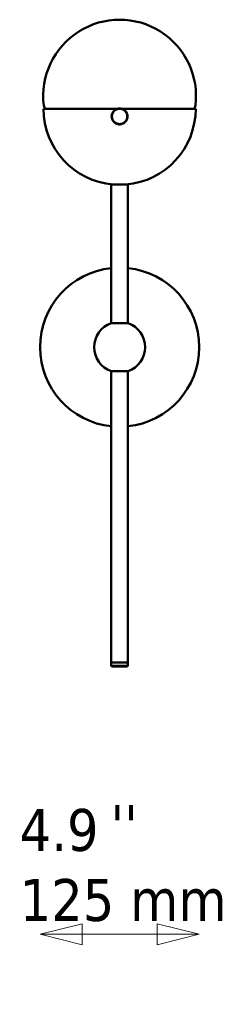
# Model space of a CAD drawing. Header units: millimetres. Extents: x 845 to 2251, y 766 to 1541.
# Tile 1 of 4: x 845 to 1010, y 767 to 1541. Entities that reach past the tile are written whole.
import ezdxf

# ---------------------------------------------------------------- set-up
doc = ezdxf.new("R2010")
doc.units = ezdxf.units.MM
doc.header["$LTSCALE"] = 11
for name, color, linetype, lineweight in [('Symbol (ISO)', 7, 'Continuous', 50), ('Widoczne (ISO)', 7, 'Continuous', 50), ('Wymiar (ISO)', 7, 'Continuous', 18)]:
    doc.layers.add(name, color=color, linetype=linetype, lineweight=lineweight)
doc.styles.add('Tekst notatki (ISO)', font='tahoma.ttf')
doc.dimstyles.new('Domyślne (ISO)', dxfattribs={"dimscale": 11, "dimtxt": 3, "dimasz": 3, "dimexe": 3.175, "dimexo": 0, "dimgap": 0.762, "dimtad": 1, "dimdec": 1, "dimlfac": 0.03937, "dimrnd": 1e-08, "dimzin": 0, "dimdsep": 46, "dimtxsty": 'Tekst notatki (ISO)', "dimblk": 'Filled-1', "dimcen": 0.09, "dimdle": 10, "dimse1": 1, "dimse2": 1, "dimclrd": 256, "dimclre": 256, "dimclrt": 256, "dimadec": 0, "dimazin": 0, "dimtfac": 0.666667, "dimtmove": 0, "dimatfit": 3, "dimfxl": 1, "dimtolj": 1, "dimlwd": 15, "dimlwe": 15, "dimarcsym": 0})

# ---------------------------------------------------------------- blocks, each defined once
blk = doc.blocks.new('Filled-1')
at = {"color": 0}
for p, q in [((0, 0), (-1, 0.25)), ((-1, 0.25), (-1, -0.25)), ((-1, 0), (0, 0)), ((-1, -0.25), (0, 0))]:
    blk.add_line(p, q, dxfattribs=at)
at = {"color": 0, "flags": 128}
blk.add_lwpolyline([(-1, -0.25), (0, 0), (-1, 0.25), (-1, -0.25)], dxfattribs=at)
at = {"color": 0}
blk.add_solid([(-1, -0.25), (0, 0), (-1, 0.25), (-1, -0.25)], dxfattribs=at)
blk = doc.blocks.new('*D4')
at = {"layer": 'Defpoints', "color": 0, "transparency": 16777216}
for p in [(861.17, 1283.79), (986.17, 1283.79), (986.17, 822.52)]:
    blk.add_point(p, dxfattribs=at)
at = {"layer": 'Wymiar (ISO)', "lineweight": 15, "transparency": 16777216}
blk.add_line((894.17, 822.52), (953.17, 822.52), dxfattribs=at)
at = {"layer": 'Wymiar (ISO)', "lineweight": 15, "transparency": 16777216, "xscale": 33, "yscale": 33, "zscale": 33, "rotation": 180}
blk.add_blockref('Filled-1', (861.17, 822.52), dxfattribs=at)
at = {"layer": 'Wymiar (ISO)', "lineweight": 15, "transparency": 16777216, "xscale": 33, "yscale": 33, "zscale": 33}
blk.add_blockref('Filled-1', (986.17, 822.52), dxfattribs=at)
at = {"layer": 'Wymiar (ISO)', "lineweight": 18, "transparency": 16777216, "insert": (845.22, 920.94), "char_height": 33, "attachment_point": 1, "style": 'Tekst notatki (ISO)'}
blk.add_mtext('\\A1;4.9\\P125 mm', dxfattribs=at)

msp = doc.modelspace()

# ---------------------------------------------------------------- linework, layer by layer
at = {"layer": 'Widoczne (ISO)'}
for p, q in [((921.92, 1471.13), (863.92, 1471.13)), ((865.11, 1471.13), (864.66, 1472)), ((919.9, 1470.12), (920.31, 1470.41)), ((920.05, 1469.92), (919.9, 1470.12)), ((920.25, 1470.06), (920.46, 1470.2)), ((920.46, 1470.2), (920.31, 1470.41)), ((920.44, 1470.49), (920.88, 1470.73)), ((920.57, 1470.27), (920.44, 1470.49)), ((920.57, 1470.27), (920.78, 1470.39)), ((920.78, 1470.39), (921, 1470.51)), ((921, 1470.51), (920.88, 1470.73)), ((921.02, 1470.8), (921.48, 1470.99)), ((921.12, 1470.57), (921.02, 1470.8)), ((921.12, 1470.57), (921.35, 1470.66)), ((921.35, 1470.66), (921.58, 1470.76)), ((921.58, 1470.76), (921.48, 1470.99)), ((921.63, 1471.04), (922.11, 1471.19)), ((921.7, 1470.8), (921.63, 1471.04)), ((921.7, 1470.8), (921.94, 1470.88)), ((921.94, 1470.88), (922.18, 1470.95)), ((922.18, 1470.95), (922.11, 1471.19)), ((922.28, 1471.13), (922.13, 1471.13)), ((922.26, 1471.22), (922.75, 1471.32)), ((922.31, 1470.98), (922.26, 1471.22)), ((922.31, 1470.98), (922.55, 1471.03)), ((922.55, 1471.03), (922.8, 1471.07)), ((922.8, 1471.07), (922.75, 1471.32)), ((922.92, 1471.13), (922.79, 1471.13)), ((922.9, 1471.34), (923.4, 1471.38)), ((922.92, 1471.09), (922.9, 1471.34)), ((922.92, 1471.09), (923.17, 1471.11)), ((923.17, 1471.11), (923.42, 1471.13)), ((923.42, 1471.13), (923.4, 1471.38)), ((923.74, 1471.13), (923.42, 1471.13)), ((923.55, 1471.14), (923.56, 1471.39)), ((923.55, 1471.14), (923.8, 1471.13)), ((923.56, 1471.39), (924.06, 1471.37)), ((923.8, 1471.13), (924.05, 1471.12)), ((924.05, 1471.12), (924.06, 1471.37)), ((924.18, 1471.13), (924.05, 1471.13)), ((924.18, 1471.11), (924.21, 1471.36)), ((924.18, 1471.11), (924.43, 1471.08)), ((924.21, 1471.36), (924.71, 1471.3)), ((924.43, 1471.08), (924.68, 1471.05)), ((924.68, 1471.05), (924.71, 1471.3)), ((924.83, 1471.13), (924.69, 1471.13)), ((924.8, 1471.03), (924.86, 1471.27)), ((924.8, 1471.03), (925.05, 1470.97)), ((924.86, 1471.27), (925.35, 1471.16)), ((925.05, 1470.97), (925.29, 1470.91)), ((925.29, 1470.91), (925.35, 1471.16)), ((983.42, 1471.13), (925.34, 1471.13)), ((925.41, 1470.88), (925.49, 1471.11)), ((925.41, 1470.88), (925.65, 1470.8)), ((925.49, 1471.11), (925.97, 1470.95)), ((925.65, 1470.8), (925.88, 1470.71)), ((925.88, 1470.71), (925.97, 1470.95)), ((926, 1470.67), (926.11, 1470.89)), ((926, 1470.67), (926.23, 1470.56)), ((926.11, 1470.89), (926.56, 1470.68)), ((926.23, 1470.56), (926.46, 1470.45)), ((926.46, 1470.45), (926.56, 1470.68)), ((926.57, 1470.39), (926.7, 1470.61)), ((926.57, 1470.39), (926.78, 1470.26)), ((926.7, 1470.61), (927.13, 1470.35)), ((926.78, 1470.26), (927, 1470.13)), ((927, 1470.13), (927.13, 1470.35)), ((927.1, 1470.06), (927.25, 1470.26)), ((927.25, 1470.26), (927.65, 1469.96)), ((982.23, 1471.13), (982.68, 1472)), ((917.42, 1465.02), (917.43, 1465.52)), ((917.67, 1465.01), (917.42, 1465.02)), ((917.67, 1464.88), (917.42, 1464.86)), ((917.46, 1464.36), (917.42, 1464.86)), ((917.68, 1465.51), (917.43, 1465.52)), ((917.44, 1465.67), (917.5, 1466.17)), ((917.69, 1465.64), (917.44, 1465.67)), ((917.71, 1464.38), (917.46, 1464.36)), ((917.73, 1464.26), (917.49, 1464.21)), ((917.58, 1463.72), (917.49, 1464.21)), ((917.75, 1466.13), (917.5, 1466.17)), ((917.53, 1466.32), (917.65, 1466.81)), ((917.77, 1466.26), (917.53, 1466.32)), ((917.82, 1463.76), (917.58, 1463.72)), ((917.85, 1463.64), (917.62, 1463.57)), ((917.76, 1463.09), (917.62, 1463.57)), ((917.89, 1466.75), (917.65, 1466.81)), ((917.67, 1465.26), (917.68, 1465.51)), ((917.67, 1465.01), (917.67, 1465.26)), ((917.69, 1464.63), (917.67, 1464.88)), ((917.69, 1466.95), (917.85, 1467.43)), ((917.92, 1466.87), (917.69, 1466.95)), ((917.69, 1465.64), (917.72, 1465.89)), ((917.71, 1464.38), (917.69, 1464.63)), ((917.72, 1465.89), (917.75, 1466.13)), ((917.78, 1464.01), (917.73, 1464.26)), ((918, 1463.16), (917.76, 1463.09)), ((917.77, 1466.26), (917.83, 1466.5)), ((917.82, 1463.76), (917.78, 1464.01)), ((918.04, 1463.04), (917.81, 1462.94)), ((918.01, 1462.48), (917.81, 1462.94)), ((917.83, 1466.5), (917.89, 1466.75)), ((918.09, 1467.34), (917.85, 1467.43)), ((917.93, 1463.4), (917.85, 1463.64)), ((917.91, 1467.57), (918.12, 1468.02)), ((918.14, 1467.46), (917.91, 1467.57)), ((917.92, 1466.87), (918.01, 1467.11)), ((918, 1463.16), (917.93, 1463.4)), ((918.01, 1467.11), (918.09, 1467.34)), ((918.24, 1462.58), (918.01, 1462.48)), ((918.14, 1462.81), (918.04, 1463.04)), ((918.29, 1462.46), (918.07, 1462.34)), ((918.31, 1461.9), (918.07, 1462.34)), ((918.35, 1467.92), (918.12, 1468.02)), ((918.14, 1467.46), (918.24, 1467.69)), ((918.24, 1462.58), (918.14, 1462.81)), ((918.2, 1468.16), (918.46, 1468.59)), ((918.41, 1468.03), (918.2, 1468.16)), ((918.24, 1467.69), (918.35, 1467.92)), ((918.41, 1462.24), (918.29, 1462.46)), ((918.41, 1468.03), (918.54, 1468.24)), ((918.67, 1468.46), (918.46, 1468.59)), ((918.54, 1468.71), (918.85, 1469.11)), ((918.74, 1468.56), (918.54, 1468.71)), ((918.54, 1468.24), (918.67, 1468.46)), ((918.74, 1468.56), (918.89, 1468.76)), ((919.05, 1468.96), (918.85, 1469.11)), ((918.89, 1468.76), (919.05, 1468.96)), ((918.95, 1469.23), (919.29, 1469.59)), ((919.13, 1469.06), (918.95, 1469.23)), ((919.13, 1469.06), (919.3, 1469.24)), ((919.47, 1469.42), (919.29, 1469.59)), ((919.3, 1469.24), (919.47, 1469.42)), ((919.4, 1469.7), (919.78, 1470.03)), ((919.56, 1469.51), (919.4, 1469.7)), ((919.56, 1469.51), (919.75, 1469.68)), ((919.75, 1469.68), (919.94, 1469.84)), ((919.94, 1469.84), (919.78, 1470.03)), ((920.05, 1469.92), (920.25, 1470.06)), ((927.1, 1470.06), (927.3, 1469.91)), ((927.3, 1469.91), (927.5, 1469.76)), ((927.5, 1469.76), (927.65, 1469.96)), ((927.6, 1469.67), (927.77, 1469.86)), ((927.6, 1469.67), (927.78, 1469.5)), ((927.77, 1469.86), (928.14, 1469.51)), ((927.78, 1469.5), (927.96, 1469.33)), ((927.96, 1469.33), (928.14, 1469.51)), ((928.05, 1469.24), (928.24, 1469.4)), ((928.05, 1469.24), (928.22, 1469.05)), ((928.22, 1469.05), (928.38, 1468.86)), ((928.24, 1469.4), (928.57, 1469.02)), ((928.38, 1468.86), (928.57, 1469.02)), ((928.46, 1468.76), (928.66, 1468.9)), ((928.46, 1468.76), (928.6, 1468.55)), ((928.6, 1468.55), (928.74, 1468.35)), ((928.66, 1468.9), (928.95, 1468.49)), ((928.74, 1468.35), (928.95, 1468.49)), ((928.81, 1468.24), (929.03, 1468.36)), ((928.81, 1468.24), (928.93, 1468.02)), ((928.93, 1468.02), (929.05, 1467.8)), ((929.1, 1462.57), (928.99, 1462.35)), ((928.99, 1462.35), (929.22, 1462.24)), ((929.03, 1468.36), (929.27, 1467.92)), ((929.05, 1467.8), (929.27, 1467.92)), ((929.21, 1462.8), (929.1, 1462.57)), ((929.11, 1467.68), (929.34, 1467.78)), ((929.11, 1467.68), (929.2, 1467.45)), ((929.2, 1467.45), (929.3, 1467.22)), ((929.21, 1462.8), (929.43, 1462.69)), ((929.43, 1462.69), (929.22, 1462.24)), ((929.34, 1463.15), (929.25, 1462.92)), ((929.25, 1462.92), (929.49, 1462.84)), ((929.3, 1467.22), (929.53, 1467.32)), ((929.34, 1467.78), (929.53, 1467.32)), ((929.34, 1467.1), (929.58, 1467.17)), ((929.34, 1467.1), (929.42, 1466.86)), ((929.42, 1463.39), (929.34, 1463.15)), ((929.42, 1466.86), (929.49, 1466.62)), ((929.42, 1463.39), (929.66, 1463.31)), ((929.51, 1463.76), (929.46, 1463.51)), ((929.46, 1463.51), (929.7, 1463.46)), ((929.49, 1466.62), (929.73, 1466.69)), ((929.66, 1463.31), (929.49, 1462.84)), ((929.57, 1464), (929.51, 1463.76)), ((929.52, 1466.5), (929.77, 1466.54)), ((929.52, 1466.5), (929.57, 1466.25)), ((929.57, 1466.25), (929.61, 1466.01)), ((929.57, 1464), (929.81, 1463.94)), ((929.58, 1467.17), (929.73, 1466.69)), ((929.62, 1464.38), (929.59, 1464.13)), ((929.59, 1464.13), (929.84, 1464.1)), ((929.61, 1466.01), (929.86, 1466.05)), ((929.66, 1464.62), (929.62, 1464.38)), ((929.63, 1465.88), (929.88, 1465.9)), ((929.63, 1465.88), (929.65, 1465.63)), ((929.65, 1465.63), (929.67, 1465.38)), ((929.66, 1464.62), (929.9, 1464.59)), ((929.67, 1465.38), (929.92, 1465.4)), ((929.68, 1465.25), (929.67, 1465)), ((929.67, 1465), (929.67, 1464.75)), ((929.67, 1464.75), (929.92, 1464.75)), ((929.68, 1465.25), (929.93, 1465.25)), ((929.81, 1463.94), (929.7, 1463.46)), ((929.77, 1466.54), (929.86, 1466.05)), ((929.9, 1464.59), (929.84, 1464.1)), ((929.88, 1465.9), (929.92, 1465.4)), ((929.93, 1465.25), (929.92, 1464.75)), ((918.53, 1462.02), (918.31, 1461.9)), ((918.6, 1461.92), (918.4, 1461.77)), ((918.68, 1461.36), (918.4, 1461.77)), ((918.53, 1462.02), (918.41, 1462.24)), ((918.74, 1461.71), (918.6, 1461.92)), ((918.89, 1461.5), (918.68, 1461.36)), ((918.89, 1461.5), (918.74, 1461.71)), ((918.96, 1461.4), (918.78, 1461.24)), ((919.1, 1460.86), (918.78, 1461.24)), ((919.13, 1461.21), (918.96, 1461.4)), ((919.29, 1461.02), (919.1, 1460.86)), ((919.29, 1461.02), (919.13, 1461.21)), ((919.38, 1460.93), (919.21, 1460.75)), ((919.57, 1460.41), (919.21, 1460.75)), ((919.56, 1460.76), (919.38, 1460.93)), ((919.74, 1460.59), (919.56, 1460.76)), ((919.74, 1460.59), (919.57, 1460.41)), ((919.84, 1460.51), (919.69, 1460.31)), ((920.09, 1460), (919.69, 1460.31)), ((920.04, 1460.35), (919.84, 1460.51)), ((920.24, 1460.2), (920.04, 1460.35)), ((920.24, 1460.2), (920.09, 1460)), ((920.35, 1460.13), (920.22, 1459.92)), ((920.64, 1459.66), (920.22, 1459.92)), ((920.56, 1460), (920.35, 1460.13)), ((920.77, 1459.87), (920.56, 1460)), ((920.77, 1459.87), (920.64, 1459.66)), ((920.89, 1459.81), (920.78, 1459.58)), ((921.23, 1459.37), (920.78, 1459.58)), ((921.11, 1459.7), (920.89, 1459.81)), ((921.34, 1459.6), (921.11, 1459.7)), ((921.34, 1459.6), (921.23, 1459.37)), ((921.46, 1459.55), (921.38, 1459.31)), ((921.85, 1459.15), (921.38, 1459.31)), ((921.7, 1459.47), (921.46, 1459.55)), ((921.93, 1459.38), (921.7, 1459.47)), ((921.93, 1459.38), (921.85, 1459.15)), ((922.06, 1459.35), (922, 1459.1)), ((922.48, 1458.99), (922, 1459.1)), ((922.3, 1459.29), (922.06, 1459.35)), ((922.54, 1459.23), (922.3, 1459.29)), ((922.54, 1459.23), (922.48, 1458.99)), ((922.67, 1459.21), (922.64, 1458.96)), ((923.13, 1458.9), (922.64, 1458.96)), ((922.92, 1459.18), (922.67, 1459.21)), ((923.16, 1459.15), (922.92, 1459.18)), ((923.16, 1459.15), (923.13, 1458.9)), ((923.29, 1459.14), (923.29, 1458.89)), ((923.54, 1459.13), (923.29, 1459.14)), ((923.79, 1458.88), (923.29, 1458.89)), ((923.79, 1459.13), (923.54, 1459.13)), ((923.79, 1459.13), (923.79, 1458.88)), ((924.17, 1459.15), (923.92, 1459.13)), ((923.92, 1459.13), (923.94, 1458.88)), ((924.44, 1458.92), (923.94, 1458.88)), ((924.42, 1459.17), (924.17, 1459.15)), ((924.42, 1459.17), (924.44, 1458.92)), ((924.79, 1459.24), (924.55, 1459.19)), ((924.55, 1459.19), (924.59, 1458.94)), ((925.09, 1459.04), (924.59, 1458.94)), ((925.04, 1459.28), (924.79, 1459.24)), ((925.04, 1459.28), (925.09, 1459.04)), ((925.4, 1459.39), (925.16, 1459.31)), ((925.16, 1459.31), (925.24, 1459.07)), ((925.71, 1459.22), (925.24, 1459.07)), ((925.64, 1459.46), (925.4, 1459.39)), ((925.64, 1459.46), (925.71, 1459.22)), ((925.99, 1459.6), (925.76, 1459.5)), ((925.76, 1459.5), (925.86, 1459.27)), ((926.32, 1459.46), (925.86, 1459.27)), ((926.22, 1459.7), (925.99, 1459.6)), ((926.22, 1459.7), (926.32, 1459.46)), ((926.56, 1459.87), (926.34, 1459.75)), ((926.34, 1459.75), (926.46, 1459.53)), ((926.9, 1459.77), (926.46, 1459.53)), ((926.78, 1459.99), (926.56, 1459.87)), ((926.78, 1459.99), (926.9, 1459.77)), ((927.09, 1460.2), (926.89, 1460.06)), ((926.89, 1460.06), (927.03, 1459.85)), ((927.44, 1460.14), (927.03, 1459.85)), ((927.3, 1460.34), (927.09, 1460.2)), ((927.3, 1460.34), (927.44, 1460.14)), ((927.59, 1460.59), (927.4, 1460.42)), ((927.4, 1460.42), (927.56, 1460.23)), ((927.94, 1460.56), (927.56, 1460.23)), ((927.78, 1460.75), (927.59, 1460.59)), ((927.78, 1460.75), (927.94, 1460.56)), ((928.04, 1461.02), (927.87, 1460.84)), ((927.87, 1460.84), (928.05, 1460.67)), ((928.21, 1461.2), (928.04, 1461.02)), ((928.4, 1461.03), (928.05, 1460.67)), ((928.21, 1461.2), (928.4, 1461.03)), ((928.45, 1461.5), (928.3, 1461.3)), ((928.3, 1461.3), (928.5, 1461.15)), ((928.6, 1461.7), (928.45, 1461.5)), ((928.8, 1461.55), (928.5, 1461.15)), ((928.6, 1461.7), (928.8, 1461.55)), ((928.8, 1462.02), (928.67, 1461.81)), ((928.67, 1461.81), (928.89, 1461.68)), ((928.93, 1462.23), (928.8, 1462.02)), ((929.15, 1462.1), (928.89, 1461.68)), ((928.93, 1462.23), (929.15, 1462.1)), ((930.17, 1411.59), (917.17, 1411.59)), ((917.17, 1411.59), (917.17, 1302.62)), ((930.17, 1411.59), (930.17, 1302.62)), ((916.92, 1302.62), (930.42, 1302.62)), ((930.42, 1264.96), (916.92, 1264.96)), ((917.17, 1035.99), (917.17, 1264.96)), ((930.17, 1035.99), (930.17, 1264.96)), ((917.17, 1035.99), (930.17, 1035.99)), ((930.17, 1035.99), (917.17, 1035.99)), ((917.17, 1033.49), (917.17, 1035.99)), ((917.17, 1033.49), (930.17, 1033.49)), ((917.67, 1032.99), (917.17, 1033.49)), ((929.67, 1032.99), (917.67, 1032.99)), ((929.67, 1032.99), (930.17, 1033.49)), ((930.17, 1033.49), (930.17, 1035.99))]:
    msp.add_line(p, q, dxfattribs=at)
for centre, radius, start, end in [((923.67, 1481.13), 60, 352.87588, 187.12412), ((923.67, 1471.13), 59.75, 180, 265.19976), ((869.1, 1474.31), 5, 187.12412, 207.49431), ((923.67, 1465.13), 6, 118.76693, 124.76693), ((923.67, 1465.13), 6, 112.76693, 118.76693), ((923.67, 1465.13), 6, 106.76693, 112.76693), ((923.67, 1465.13), 6, 100.76693, 106.76693), ((923.67, 1465.13), 6, 94.76693, 100.76693), ((923.67, 1465.13), 6, 88.76693, 94.76693), ((923.67, 1465.13), 6, 82.76693, 88.76693), ((923.67, 1465.13), 6, 76.76693, 82.76693), ((923.67, 1465.13), 6, 70.76693, 76.76693), ((923.67, 1465.13), 6, 64.76693, 70.76693), ((923.67, 1465.13), 6, 58.76693, 64.76693), ((923.67, 1465.13), 6, 52.76693, 58.76693), ((923.67, 1471.13), 59.75, 274.80024, 0), ((978.25, 1474.31), 5, 332.50569, 352.87588), ((923.67, 1465.13), 6, 172.76693, 178.76693), ((923.67, 1465.13), 6, 178.76693, 184.76693), ((923.67, 1465.13), 6, 184.76693, 190.76693), ((923.67, 1465.13), 6, 166.76693, 172.76693), ((923.67, 1465.13), 6, 190.76693, 196.76693), ((923.67, 1465.13), 6, 160.76693, 166.76693), ((923.67, 1465.13), 6, 196.76693, 202.76693), ((923.67, 1465.13), 6, 154.76693, 160.76693), ((923.67, 1465.13), 6, 202.76693, 208.76693), ((923.67, 1465.13), 6, 148.76693, 154.76693), ((923.67, 1465.13), 6, 142.76693, 148.76693), ((923.67, 1465.13), 6, 136.76693, 142.76693), ((923.67, 1465.13), 6, 130.76693, 136.76693), ((923.67, 1465.13), 6, 124.76693, 130.76693), ((923.67, 1465.13), 6, 46.76693, 52.76693), ((923.67, 1465.13), 6, 40.76693, 46.76693), ((923.67, 1465.13), 6, 34.76693, 40.76693), ((923.67, 1465.13), 6, 28.76693, 34.76693), ((923.67, 1465.13), 6, 328.76693, 334.76693), ((923.67, 1465.13), 6, 22.76693, 28.76693), ((923.67, 1465.13), 6, 334.76693, 340.76693), ((923.67, 1465.13), 6, 16.76693, 22.76693), ((923.67, 1465.13), 6, 340.76693, 346.76693), ((923.67, 1465.13), 6, 10.76693, 16.76693), ((923.67, 1465.13), 6, 346.76693, 352.76693), ((923.67, 1465.13), 6, 4.76693, 10.76693), ((923.67, 1465.13), 6, 352.76693, 358.76693), ((923.67, 1465.13), 6, 358.76693, 4.76693), ((923.67, 1465.13), 6, 208.76693, 214.76693), ((923.67, 1465.13), 6, 214.76693, 220.76693), ((923.67, 1465.13), 6, 220.76693, 226.76693), ((923.67, 1465.13), 6, 226.76693, 232.76693), ((923.67, 1465.13), 6, 232.76693, 238.76693), ((923.67, 1465.13), 6, 238.76693, 244.76693), ((923.67, 1465.13), 6, 244.76693, 250.76693), ((923.67, 1465.13), 6, 250.76693, 256.76693), ((923.67, 1465.13), 6, 256.76693, 262.76693), ((923.67, 1465.13), 6, 262.76693, 268.76693), ((923.67, 1465.13), 6, 268.76693, 274.76693), ((923.67, 1465.13), 6, 274.76693, 280.76693), ((923.67, 1465.13), 6, 280.76693, 286.76693), ((923.67, 1465.13), 6, 286.76693, 292.76693), ((923.67, 1465.13), 6, 292.76693, 298.76693), ((923.67, 1465.13), 6, 298.76693, 304.76693), ((923.67, 1465.13), 6, 304.76693, 310.76693), ((923.67, 1465.13), 6, 310.76693, 316.76693), ((923.67, 1465.13), 6, 316.76693, 322.76693), ((923.67, 1465.13), 6, 322.76693, 328.76693), ((923.67, 1283.79), 62.5, 95.96956, 264.03044), ((923.67, 1283.79), 62.5, 275.96956, 84.03044), ((923.67, 1283.79), 20, 109.72463, 250.27537), ((923.67, 1283.79), 20, 289.72463, 70.27537)]:
    msp.add_arc(centre, radius, start, end, dxfattribs=at)

# ---------------------------------------------------------------- texts
at = {"layer": 'Symbol (ISO)', "insert": (916.55, 924.16), "char_height": 33, "attachment_point": 1, "style": 'Tekst notatki (ISO)'}
msp.add_mtext("\\fTahoma|b0|i0;''", dxfattribs=at)

# ---------------------------------------------------------------- dimensions: what is measured, and where the dimension line sits
at = {"layer": 'Wymiar (ISO)', "lineweight": 18}
dim = msp.add_linear_dim(base=(986.17, 822.52), p1=(861.17, 1283.79), p2=(986.17, 1283.79), angle=180, text='<>\\P125 mm', dimstyle='Domyślne (ISO)', override={"dimgap": 0.762, "dimdec": 1, "dimlfac": 0.03937, "dimpost": '\\X', "dimse1": 1, "dimse2": 1, "dimtol": 0, "dimlim": 0, "dimtp": 0, "dimtm": 0, "dimtdec": 2, "dimtofl": 0, "dimatfit": 1, "dimtvp": -0.25}, dxfattribs=at)
dim.commit()
dim.dimension.update_dxf_attribs({"geometry": '*D4', "text_midpoint": (923.67, 822.52), "dimtype": 160})

doc.saveas('drawing.dxf')
